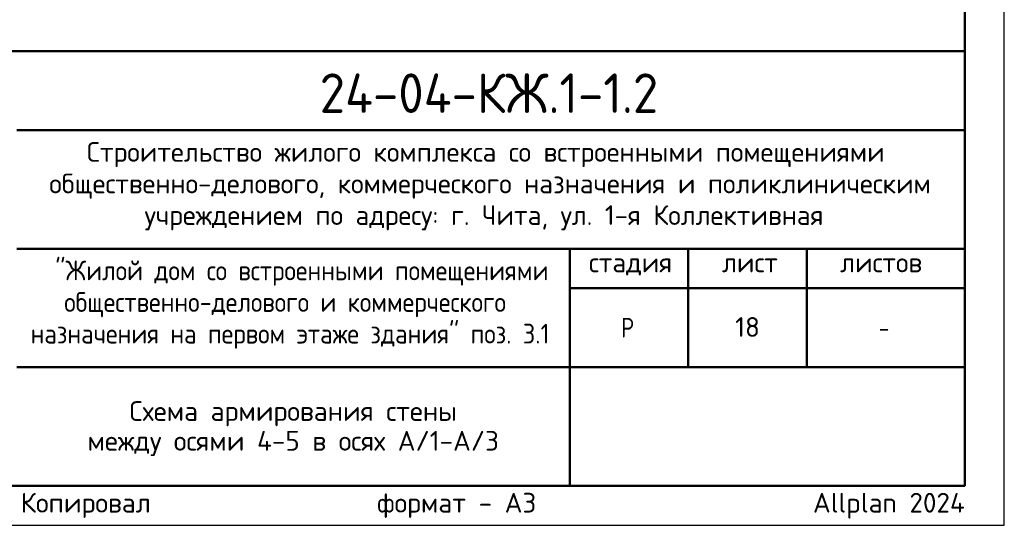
# Model space of a CAD drawing. Header units: millimetres. Extents: x 0 to 42000, y 0 to 29700.
# Tile 18 of 23: x 29538 to 42000, y 0 to 6399. Entities that reach past the tile are written whole.
import ezdxf

# ---------------------------------------------------------------- set-up
doc = ezdxf.new("R2010")
doc.units = ezdxf.units.MM
doc.layers.add('Standard', color=7, linetype='Continuous', lineweight=25)
doc.layers.add('Надписи', color=7, linetype='Continuous', lineweight=25)
doc.styles.add('ISOCPEUR', font='txt')

msp = doc.modelspace()

# ---------------------------------------------------------------- linework, layer by layer
at = {"layer": 'Standard', "color": 7, "linetype": 'Continuous', "lineweight": 50, "transparency": 33554687}
for p, q in [((23000, 6000), (41500, 6000)), ((29500, 5000), (41500, 5000)), ((29500, 3500), (41500, 3500)), ((36500, 2000), (36500, 3500)), ((38000, 2000), (38000, 3500)), ((39500, 2000), (39500, 3500)), ((36500, 3000), (41500, 3000)), ((29500, 2000), (41500, 2000)), ((36500, 500), (36500, 2000)), ((36500, 500), (36500, 2000))]:
    msp.add_line(p, q, dxfattribs=at)
at = {"layer": 'Standard', "color": 7, "linetype": 'Continuous', "lineweight": 25, "transparency": 33554687}
for p, q in [((41500, 500), (41500, 6000)), ((23000, 500), (41500, 500)), ((23000, 500), (41500, 500)), ((23000, 500), (41500, 500))]:
    msp.add_line(p, q, dxfattribs=at)
msp.add_lwpolyline([(0, 0), (42000, 0), (42000, 29700), (0, 29700), (0, 0)], close=True, dxfattribs=at)
at = {"layer": 'Standard', "color": 7, "linetype": 'Continuous', "lineweight": 50, "transparency": 33554687}
msp.add_lwpolyline([(2000, 29200), (41500, 29200), (41500, 500), (2000, 500), (2000, 29200)], close=True, dxfattribs=at)
at = {"layer": 'Standard', "color": 7, "linetype": 'Continuous', "lineweight": 13, "transparency": 33554687}
msp.add_lwpolyline([(41500, 29200), (21180, 29200), (21180, 6000), (41500, 6000), (41500, 29200)], dxfattribs=at)
at = {"layer": 'Standard', "color": 7, "linetype": 'Continuous', "lineweight": 25, "transparency": 33554687}
msp.add_lwpolyline([(41500, 6000), (23000, 6000), (23000, 500), (41500, 500), (41500, 6000)], dxfattribs=at)

# ---------------------------------------------------------------- texts
at = {"layer": 'Standard', "color": 7, "linetype": 'Continuous', "lineweight": 50, "transparency": 33554687, "insert": (33335, 5218), "char_height": 500, "width": 4831.97, "attachment_point": 7, "style": 'ISOCPEUR'}
msp.add_mtext('\\W0.94;24-04-КЖ.1-1.2', dxfattribs=at)
at = {"layer": 'Standard', "color": 7, "linetype": 'Continuous', "lineweight": 25, "transparency": 33554687, "char_height": 250, "attachment_point": 7, "style": 'ISOCPEUR'}
for s, insert, width in [('\\W0.99;Строительство жилого комплекса со встроенными помещениями', (30388, 4533), 10343.94), ('\\W0.99;общественно-делового, коммерческого назначения и поликлиническим', (29912, 4133), 11292.27), ('\\W0.99;учреждением по адресу: г. Чита, ул. 1-я Коллективная', (31119, 3733), 8881.18), ('\\W0.90;"Жилой дом со встроенными помещениями', (29989, 3033), 6132.51), ('\\W0.90;общественно-делового и коммерческого', (30102, 2633), 5904.55), ('\\W0.99;стадия    лист     листов', (36743, 3162), 4372.59), ('\\W0.90;назначения на первом этаже здания" поз. 3.1', (29676, 2233), 6756.08), ('\\W0.80;Р', (37150, 2375), 299.86), ('\\W0.78;-', (40412, 2375), 272.01)]:
    msp.add_mtext(s, dxfattribs=dict(at, insert=insert, width=width))
at = {"layer": 'Standard', "color": 7, "linetype": 'Continuous', "lineweight": 25, "transparency": 33554687, "insert": (33000, 1571), "char_height": 250, "width": 5341.88, "attachment_point": 2, "line_spacing_factor": 0.903614}
msp.add_mtext('\\A1;{\\fISOCPEUR|i0|b0;\\H250.000000;\\W1.000000;\\C7;Схема армирования стены}\\P{\\fISOCPEUR|i0|b0;\\H250.000000;\\W1.000000;\\C7;между осями 4-5 в осях А/1-А/3}\\P', dxfattribs=at)
at = {"layer": 'Standard', "color": 8, "linetype": 'Continuous', "lineweight": 13, "transparency": 33554687, "insert": (41500, 248), "char_height": 250, "width": 11749.46, "attachment_point": 6, "style": 'ISOCPEUR'}
msp.add_mtext('\\A1;{\\fISOCPEUR|i0|b0;\\H250.000000;\\W1.000000;\\C8;Копировал                  формат - А3                      Allplan 2024}\\P', dxfattribs=at)
at = {"layer": 'Надписи', "color": 7, "linetype": 'Continuous', "lineweight": 13, "transparency": 33554687, "insert": (38750, 2510), "char_height": 250, "width": 393.75, "attachment_point": 5, "style": 'ISOCPEUR'}
msp.add_mtext('\\A1;{\\fISOCPEUR|i0|b0;\\H250.000000;\\W1.000000;\\C7;18}\\P', dxfattribs=at)

doc.saveas('drawing.dxf')
